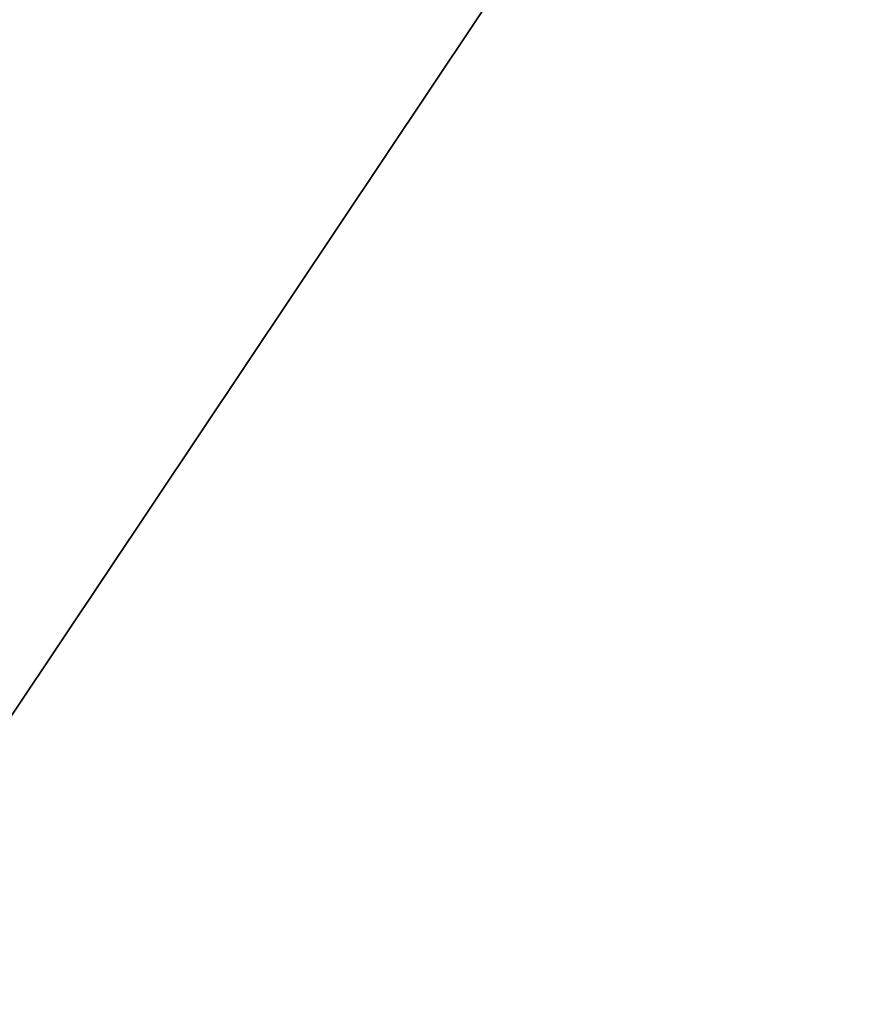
# Model space of a CAD drawing. Header units: millimetres. Extents: x -15 to 322, y -15 to 322.
# Tile 138 of 256: x 33.203 to 33.912, y 263.16 to 263.991. Entities that reach past the tile are written whole.
import ezdxf

# ---------------------------------------------------------------- set-up
doc = ezdxf.new("R2010")
doc.units = ezdxf.units.MM
doc.header["$LTSCALE"] = 25.4
doc.layers.get('0').update_dxf_attribs({"true_color": 0xff5454})

# ---------------------------------------------------------------- blocks, each defined once
blk = doc.blocks.new('AGNES-SQUARE-LED-8112-8108-8135-8138.STL')
at = {"color": 7, "true_color": 0xffffff}
mesh = blk.add_polyface(dxfattribs=at)
corners = [(33.87354, 246.58839, -33.32719), (-6.00527, 275.36768, -30.77578), (-5.52811, 281.30508, -30.77566)]
mesh.append_faces([[corners[k] for k in face] for face in [(0, 1, 2)]], dxfattribs={"color": 7})
mesh = blk.add_polyface(dxfattribs=at)
corners = [(33.87354, 246.58839, -33.32719), (-6.00402, 222.98471, -30.77684), (-6.00527, 275.36768, -30.77578), (33.81982, 239.43222, -33.32718), (33.81459, 210.79482, -33.32761)]
mesh.append_faces([[corners[k] for k in face] for face in [(0, 1, 2), (1, 3, 4)]], dxfattribs={"vtx0": -1, "color": 7})
mesh.append_faces([[corners[k] for k in face] for face in [(1, 0, 3)]], dxfattribs={"vtx0": -1, "vtx2": -1, "color": 7})
at = {"color": 18, "true_color": 0x000000}
mesh = blk.add_polyface(dxfattribs=at)
corners = [(37.37785, 269.66214, 19.17887), (33.0424, 263.17365, 10.18989), (33.0424, 263.17365, 19.17887), (37.37785, 269.66214, 10.18989)]
mesh.append_faces([[corners[k] for k in face] for face in [(0, 1, 2), (1, 0, 3)]], dxfattribs={"vtx0": -1, "color": 18})

msp = doc.modelspace()

# ---------------------------------------------------------------- block references
at = {"color": 0}
msp.add_blockref('AGNES-SQUARE-LED-8112-8108-8135-8138.STL', (0, 0), dxfattribs=at)

doc.saveas('drawing.dxf')
